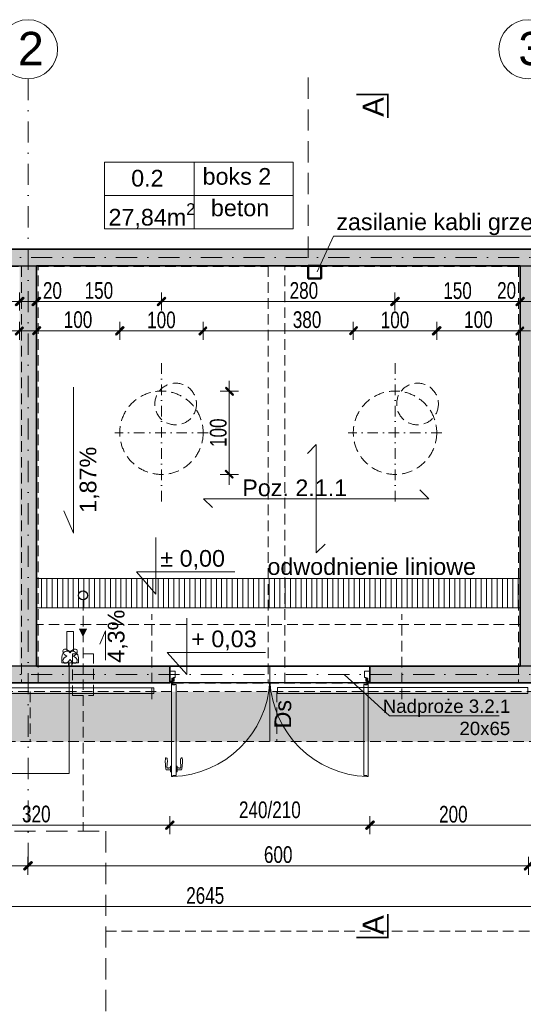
# Model space of a CAD drawing. Header units: millimetres. Extents: x 14041 to 23361, y -6349 to 12956.
# Tile 104 of 106: x 20728 to 21332, y 11023 to 12204. Entities that reach past the tile are written whole.
import ezdxf
from ezdxf.enums import TextEntityAlignment as Align

# ---------------------------------------------------------------- set-up
doc = ezdxf.new("R2010")
doc.units = ezdxf.units.MM
for name, pattern in [('DASHDOTX2', [50.8, 25.4, -12.7, 0, -12.7]), ('DASHED', [19.05, 12.7, -6.35]), ('KRESKOWA', [19.05, 12.7, -6.35])]:
    doc.linetypes.add(name, pattern=pattern)
for name, color, linetype, lineweight in [('_s-kan-sanit', 34, 'Continuous', 40), ('_s-woda', 5, 'Continuous', 40), ('A- osie', 2, 'DASHDOTX2', 5), ('A-odnośnik', 2, 'Continuous', 9), ('A-odwodnienie liniowe', 5, 'Continuous', 15), ('A-opisy', 7, 'Continuous', 18), ('A-powierzchnie', 2, 'Continuous', 30), ('A-przerywana', 4, 'KRESKOWA', 5), ('A-rzędne projektowane', 7, 'Continuous', 20), ('A-stolarka', 5, 'Continuous', 15), ('A-stolarka opis', 7, 'Continuous', 9), ('A-wyburzenia', 92, 'DASHED', 5), ('A-WYMIARY', 7, 'Continuous', 9), ('A-wypełnienie', 252, 'Continuous', 9), ('A-ściany projektowane', 5, 'Continuous', 35), ('IS_Odbiornik2', 150, 'Continuous', 5), ('S-kabel_grzejny', 1, 'ZIGZAG', 30), ('S-kan-sanit', 34, 'Continuous', 70), ('S-kan-sanit-rura ochronna', 7, 'Continuous', 30)]:
    doc.layers.add(name, color=color, linetype=linetype, lineweight=lineweight)
doc.styles.add('OP.3', font='arial.ttf', dxfattribs={"height": 16})
doc.styles.get("Standard").update_dxf_attribs({"font": 'arial.ttf'})
doc.styles.add('WYMIARY', font='swisscl.ttf')
doc.linetypes.add('ZIGZAG', pattern='A,0.0001,-0.2,[131,LTYPESHP.SHX,S=0.2,R=0,X=-0.2,Y=0],-0.4,[131,LTYPESHP.SHX,S=0.2,R=180,X=0.2,Y=0],-0.2', length=0.8001)
doc.dimstyles.new('G100', dxfattribs={"dimtxt": 20, "dimasz": 1.55, "dimexe": 1.25, "dimexo": 0.625, "dimgap": 3, "dimtad": 1, "dimdec": 1, "dimrnd": 0.5, "dimzin": 9, "dimtxsty": 'WYMIARY', "dimblk": 'W', "dimcen": 3, "dimse1": 1, "dimse2": 1, "dimclrd": 256, "dimclrt": 7, "dimadec": 0, "dimazin": 0, "dimtm": 1e-09, "dimtfac": 1, "dimtdec": 1, "dimtmove": 0, "dimatfit": 0, "dimldrblk": 'W', "dimfxl": 0, "dimlwd": 9, "dimarcsym": 0})

# ---------------------------------------------------------------- blocks, each defined once
blk = doc.blocks.new('W')
at = {"layer": 'A-WYMIARY'}
h = blk.add_hatch(color=256, dxfattribs=at)
h.paths.add_polyline_path([(0, 0.76), (0, 0), (0.65, 0), (2.98, 2.33), (2.27, 3.04)])
h.paths.add_polyline_path([(-0.56, 0.21), (-0.76, 0), (0, 0), (0, 0.76)])
h.paths.add_polyline_path([(0, -0.65), (0.15, -0.5), (0.65, 0), (0, 0)])
h.paths.add_polyline_path([(0, 0), (-0.76, 0), (-3.39, -2.62), (-2.68, -3.33), (0, -0.65)])
blk.add_hatch(color=256, dxfattribs=at).paths.add_polyline_path([(-0.76, 0), (-3.39, -2.62), (-2.68, -3.33), (0, -0.65), (0, 0)])
for p, q in [((-8, 0), (8, 0)), ((-0.56, 0.21), (-3.39, -2.62)), ((-0.56, 0.21), (2.27, 3.04)), ((0, -7), (0, 7)), ((0.15, -0.5), (2.98, 2.33)), ((2.27, 3.04), (2.98, 2.33)), ((-3.39, -2.62), (-2.68, -3.33)), ((0.15, -0.5), (-2.68, -3.33))]:
    blk.add_line(p, q, dxfattribs=at)
blk = doc.blocks.new('*D1180')
at = {"layer": 'A-WYMIARY', "lineweight": 9}
blk.add_line((21326.5, 11866.3), (21179.6, 11866.3), dxfattribs=at)
at = {"layer": 'Defpoints', "color": 0}
for p in [(21178, 11866.3), (21328, 11818.7), (21178, 11792.4)]:
    blk.add_point(p, dxfattribs=at)
at = {"layer": 'A-WYMIARY', "linetype": 'ByBlock', "lineweight": 9, "xscale": 1.55, "yscale": 1.55, "zscale": 1.55, "rotation": 180}
blk.add_blockref('W', (21178, 11866.3), dxfattribs=at)
at = {"layer": 'A-WYMIARY', "linetype": 'ByBlock', "lineweight": 9, "xscale": 1.55, "yscale": 1.55, "zscale": 1.55}
blk.add_blockref('W', (21328, 11866.3), dxfattribs=at)
at = {"layer": 'A-WYMIARY', "color": 7, "ltscale": 2, "insert": (21253, 11879.3), "char_height": 20, "attachment_point": 5, "style": 'WYMIARY'}
blk.add_mtext('150', dxfattribs=at)
blk = doc.blocks.new('*D1181')
at = {"layer": 'A-WYMIARY', "lineweight": 9}
blk.add_line((21176.5, 11866.3), (20899.6, 11866.3), dxfattribs=at)
at = {"layer": 'Defpoints', "color": 0}
for p in [(20898, 11877.4), (20898, 11866.3), (21178, 11792.4)]:
    blk.add_point(p, dxfattribs=at)
at = {"layer": 'A-WYMIARY', "linetype": 'ByBlock', "lineweight": 9, "xscale": 1.55, "yscale": 1.55, "zscale": 1.55, "rotation": 180}
blk.add_blockref('W', (20898, 11866.3), dxfattribs=at)
at = {"layer": 'A-WYMIARY', "linetype": 'ByBlock', "lineweight": 9, "xscale": 1.55, "yscale": 1.55, "zscale": 1.55}
blk.add_blockref('W', (21178, 11866.3), dxfattribs=at)
at = {"layer": 'A-WYMIARY', "color": 7, "ltscale": 2, "insert": (21068.8, 11879.5), "char_height": 20, "attachment_point": 5, "style": 'WYMIARY'}
blk.add_mtext('280', dxfattribs=at)
blk = doc.blocks.new('*D1191')
at = {"layer": 'A-WYMIARY', "lineweight": 9}
blk.add_line((20726.5, 11866.3), (20579.6, 11866.3), dxfattribs=at)
at = {"layer": 'Defpoints', "color": 0}
for p in [(20728, 11910.4), (20578, 11866.3), (20578, 11792.4)]:
    blk.add_point(p, dxfattribs=at)
at = {"layer": 'A-WYMIARY', "linetype": 'ByBlock', "lineweight": 9, "xscale": 1.55, "yscale": 1.55, "zscale": 1.55, "rotation": 180}
blk.add_blockref('W', (20578, 11866.3), dxfattribs=at)
at = {"layer": 'A-WYMIARY', "linetype": 'ByBlock', "lineweight": 9, "xscale": 1.55, "yscale": 1.55, "zscale": 1.55}
blk.add_blockref('W', (20728, 11866.3), dxfattribs=at)
at = {"layer": 'A-WYMIARY', "color": 7, "ltscale": 2, "insert": (20653, 11879.5), "char_height": 20, "attachment_point": 5, "style": 'WYMIARY'}
blk.add_mtext('150', dxfattribs=at)
blk = doc.blocks.new('*D1212')
at = {"layer": 'A-WYMIARY', "lineweight": 9}
blk.add_line((21129.6, 11831.2), (21226.5, 11831.2), dxfattribs=at)
at = {"layer": 'Defpoints', "color": 0}
for p in [(21228, 11831.2), (21128, 11708.8), (21228, 11708.8)]:
    blk.add_point(p, dxfattribs=at)
at = {"layer": 'A-WYMIARY', "linetype": 'ByBlock', "lineweight": 9, "xscale": 1.55, "yscale": 1.55, "zscale": 1.55, "rotation": 180}
blk.add_blockref('W', (21128, 11831.2), dxfattribs=at)
at = {"layer": 'A-WYMIARY', "linetype": 'ByBlock', "lineweight": 9, "xscale": 1.55, "yscale": 1.55, "zscale": 1.55}
blk.add_blockref('W', (21228, 11831.2), dxfattribs=at)
at = {"layer": 'A-WYMIARY', "color": 7, "ltscale": 2, "insert": (21178, 11844.2), "char_height": 20, "attachment_point": 5, "style": 'WYMIARY'}
blk.add_mtext('100', dxfattribs=at)
blk = doc.blocks.new('*D1213')
at = {"layer": 'A-WYMIARY', "lineweight": 9}
blk.add_line((21226.5, 11831.2), (20849.6, 11831.2), dxfattribs=at)
at = {"layer": 'Defpoints', "color": 0}
for p in [(20848, 11831.2), (20848, 11709), (21228, 11708.8)]:
    blk.add_point(p, dxfattribs=at)
at = {"layer": 'A-WYMIARY', "linetype": 'ByBlock', "lineweight": 9, "xscale": 1.55, "yscale": 1.55, "zscale": 1.55, "rotation": 180}
blk.add_blockref('W', (20848, 11831.2), dxfattribs=at)
at = {"layer": 'A-WYMIARY', "linetype": 'ByBlock', "lineweight": 9, "xscale": 1.55, "yscale": 1.55, "zscale": 1.55}
blk.add_blockref('W', (21228, 11831.2), dxfattribs=at)
at = {"layer": 'A-WYMIARY', "color": 7, "ltscale": 2, "insert": (21072.6, 11844.5), "char_height": 20, "attachment_point": 5, "style": 'WYMIARY'}
blk.add_mtext('380', dxfattribs=at)
blk = doc.blocks.new('*D1214')
at = {"layer": 'A-WYMIARY', "lineweight": 9}
blk.add_line((20849.6, 11831.2), (20946.5, 11831.2), dxfattribs=at)
at = {"layer": 'Defpoints', "color": 0}
for p in [(20948, 11831.2), (20848, 11709), (20948, 11709)]:
    blk.add_point(p, dxfattribs=at)
at = {"layer": 'A-WYMIARY', "linetype": 'ByBlock', "lineweight": 9, "xscale": 1.55, "yscale": 1.55, "zscale": 1.55, "rotation": 180}
blk.add_blockref('W', (20848, 11831.2), dxfattribs=at)
at = {"layer": 'A-WYMIARY', "linetype": 'ByBlock', "lineweight": 9, "xscale": 1.55, "yscale": 1.55, "zscale": 1.55}
blk.add_blockref('W', (20948, 11831.2), dxfattribs=at)
at = {"layer": 'A-WYMIARY', "color": 7, "ltscale": 2, "insert": (20898, 11844.2), "char_height": 20, "attachment_point": 5, "style": 'WYMIARY'}
blk.add_mtext('100', dxfattribs=at)
blk = doc.blocks.new('*D1245')
at = {"layer": 'A-WYMIARY', "lineweight": 9, "ltscale": 2}
blk.add_line((20589.6, 11238.3), (20906.5, 11238.3), dxfattribs=at)
at = {"layer": 'Defpoints', "color": 0}
for p in [(20588, 11409), (20908, 11409), (20908, 11238.3)]:
    blk.add_point(p, dxfattribs=at)
at = {"layer": 'A-WYMIARY', "linetype": 'ByBlock', "lineweight": 9, "xscale": 1.55, "yscale": 1.55, "zscale": 1.55, "rotation": 180}
blk.add_blockref('W', (20588, 11238.3), dxfattribs=at)
at = {"layer": 'A-WYMIARY', "linetype": 'ByBlock', "lineweight": 9, "xscale": 1.55, "yscale": 1.55, "zscale": 1.55}
blk.add_blockref('W', (20908, 11238.3), dxfattribs=at)
at = {"layer": 'A-WYMIARY', "color": 7, "ltscale": 2, "insert": (20748, 11251.6), "char_height": 20, "attachment_point": 5, "style": 'WYMIARY'}
blk.add_mtext('320', dxfattribs=at)
blk = doc.blocks.new('*D1247')
at = {"layer": 'A-WYMIARY', "lineweight": 9, "ltscale": 2}
blk.add_line((21346.5, 11238.3), (21149.6, 11238.3), dxfattribs=at)
at = {"layer": 'Defpoints', "color": 0}
for p in [(21148, 11409), (21348, 11409), (21148, 11238.3)]:
    blk.add_point(p, dxfattribs=at)
at = {"layer": 'A-WYMIARY', "linetype": 'ByBlock', "lineweight": 9, "xscale": 1.55, "yscale": 1.55, "zscale": 1.55, "rotation": 180}
blk.add_blockref('W', (21148, 11238.3), dxfattribs=at)
at = {"layer": 'A-WYMIARY', "linetype": 'ByBlock', "lineweight": 9, "xscale": 1.55, "yscale": 1.55, "zscale": 1.55}
blk.add_blockref('W', (21348, 11238.3), dxfattribs=at)
at = {"layer": 'A-WYMIARY', "color": 7, "ltscale": 2, "insert": (21248, 11251.3), "char_height": 20, "attachment_point": 5, "style": 'WYMIARY'}
blk.add_mtext('200', dxfattribs=at)
blk = doc.blocks.new('*D1248')
at = {"layer": 'A-WYMIARY', "lineweight": 9, "ltscale": 2}
blk.add_line((21146.5, 11238.3), (20909.6, 11238.3), dxfattribs=at)
at = {"layer": 'Defpoints', "color": 0}
for p in [(20908, 11409), (21148, 11409), (20908, 11238.3)]:
    blk.add_point(p, dxfattribs=at)
at = {"layer": 'A-WYMIARY', "linetype": 'ByBlock', "lineweight": 9, "xscale": 1.55, "yscale": 1.55, "zscale": 1.55, "rotation": 180}
blk.add_blockref('W', (20908, 11238.3), dxfattribs=at)
at = {"layer": 'A-WYMIARY', "linetype": 'ByBlock', "lineweight": 9, "xscale": 1.55, "yscale": 1.55, "zscale": 1.55}
blk.add_blockref('W', (21148, 11238.3), dxfattribs=at)
at = {"layer": 'A-WYMIARY', "color": 7, "ltscale": 2, "insert": (21028, 11256.6), "char_height": 20, "attachment_point": 5, "style": 'WYMIARY'}
blk.add_mtext('240/210', dxfattribs=at)
blk = doc.blocks.new('*D1251')
at = {"layer": 'A-WYMIARY', "lineweight": 9, "ltscale": 2}
blk.add_line((19839.6, 11189.6), (20736.5, 11189.6), dxfattribs=at)
at = {"layer": 'Defpoints', "color": 0}
for p in [(19838, 11409), (20738, 11409), (20738, 11189.6)]:
    blk.add_point(p, dxfattribs=at)
at = {"layer": 'A-WYMIARY', "linetype": 'ByBlock', "lineweight": 9, "xscale": 1.55, "yscale": 1.55, "zscale": 1.55, "rotation": 180}
blk.add_blockref('W', (19838, 11189.6), dxfattribs=at)
at = {"layer": 'A-WYMIARY', "linetype": 'ByBlock', "lineweight": 9, "xscale": 1.55, "yscale": 1.55, "zscale": 1.55}
blk.add_blockref('W', (20738, 11189.6), dxfattribs=at)
at = {"layer": 'A-WYMIARY', "color": 7, "ltscale": 2, "insert": (20288, 11202.9), "char_height": 20, "attachment_point": 5, "style": 'WYMIARY'}
blk.add_mtext('900', dxfattribs=at)
blk = doc.blocks.new('*D1252')
at = {"layer": 'A-WYMIARY', "lineweight": 9, "ltscale": 2}
blk.add_line((20739.6, 11189.6), (21336.5, 11189.6), dxfattribs=at)
at = {"layer": 'Defpoints', "color": 0}
for p in [(20738, 11409), (21338, 11409), (21338, 11189.6)]:
    blk.add_point(p, dxfattribs=at)
at = {"layer": 'A-WYMIARY', "linetype": 'ByBlock', "lineweight": 9, "xscale": 1.55, "yscale": 1.55, "zscale": 1.55, "rotation": 180}
blk.add_blockref('W', (20738, 11189.6), dxfattribs=at)
at = {"layer": 'A-WYMIARY', "linetype": 'ByBlock', "lineweight": 9, "xscale": 1.55, "yscale": 1.55, "zscale": 1.55}
blk.add_blockref('W', (21338, 11189.6), dxfattribs=at)
at = {"layer": 'A-WYMIARY', "color": 7, "ltscale": 2, "insert": (21038, 11202.9), "char_height": 20, "attachment_point": 5, "style": 'WYMIARY'}
blk.add_mtext('600', dxfattribs=at)
blk = doc.blocks.new('*D1253')
at = {"layer": 'A-WYMIARY', "lineweight": 9, "ltscale": 2}
blk.add_line((21339.6, 11189.6), (21936.5, 11189.6), dxfattribs=at)
at = {"layer": 'Defpoints', "color": 0}
for p in [(21338, 11409), (21938, 11409), (21938, 11189.6)]:
    blk.add_point(p, dxfattribs=at)
at = {"layer": 'A-WYMIARY', "linetype": 'ByBlock', "lineweight": 9, "xscale": 1.55, "yscale": 1.55, "zscale": 1.55, "rotation": 180}
blk.add_blockref('W', (21338, 11189.6), dxfattribs=at)
at = {"layer": 'A-WYMIARY', "linetype": 'ByBlock', "lineweight": 9, "xscale": 1.55, "yscale": 1.55, "zscale": 1.55}
blk.add_blockref('W', (21938, 11189.6), dxfattribs=at)
at = {"layer": 'A-WYMIARY', "color": 7, "ltscale": 2, "insert": (21638, 11202.9), "char_height": 20, "attachment_point": 5, "style": 'WYMIARY'}
blk.add_mtext('600', dxfattribs=at)
blk = doc.blocks.new('*D1255')
at = {"layer": 'A-WYMIARY', "lineweight": 9}
blk.add_line((22271.5, 11140.9), (19629.6, 11140.9), dxfattribs=at)
at = {"layer": 'Defpoints', "color": 0}
for p in [(19628, 11409), (22273, 11409.5), (19628, 11140.9)]:
    blk.add_point(p, dxfattribs=at)
at = {"layer": 'A-WYMIARY', "linetype": 'ByBlock', "lineweight": 9, "xscale": 1.55, "yscale": 1.55, "zscale": 1.55, "rotation": 180}
blk.add_blockref('W', (19628, 11140.9), dxfattribs=at)
at = {"layer": 'A-WYMIARY', "linetype": 'ByBlock', "lineweight": 9, "xscale": 1.55, "yscale": 1.55, "zscale": 1.55}
blk.add_blockref('W', (22273, 11140.9), dxfattribs=at)
at = {"layer": 'A-WYMIARY', "color": 7, "ltscale": 2, "insert": (20950.5, 11153.9), "char_height": 20, "attachment_point": 5, "style": 'WYMIARY'}
blk.add_mtext('2645', dxfattribs=at)
blk = doc.blocks.new('*D1344')
at = {"layer": 'A-WYMIARY', "lineweight": 9, "ltscale": 2}
blk.add_line((20749.6, 11866.3), (20896.5, 11866.3), dxfattribs=at)
at = {"layer": 'Defpoints', "color": 0}
for p in [(20748, 11909), (20898, 11877.4), (20898, 11866.3)]:
    blk.add_point(p, dxfattribs=at)
at = {"layer": 'A-WYMIARY', "linetype": 'ByBlock', "lineweight": 9, "xscale": 1.55, "yscale": 1.55, "zscale": 1.55, "rotation": 180}
blk.add_blockref('W', (20748, 11866.3), dxfattribs=at)
at = {"layer": 'A-WYMIARY', "linetype": 'ByBlock', "lineweight": 9, "xscale": 1.55, "yscale": 1.55, "zscale": 1.55}
blk.add_blockref('W', (20898, 11866.3), dxfattribs=at)
at = {"layer": 'A-WYMIARY', "color": 7, "ltscale": 2, "insert": (20823, 11879.5), "char_height": 20, "attachment_point": 5, "style": 'WYMIARY'}
blk.add_mtext('150', dxfattribs=at)
blk = doc.blocks.new('*D1345')
at = {"layer": 'A-WYMIARY', "lineweight": 9, "ltscale": 2}
blk.add_line((20846.5, 11831.2), (20749.6, 11831.2), dxfattribs=at)
at = {"layer": 'Defpoints', "color": 0}
for p in [(20748, 11831.2), (20748, 11708.8), (20848, 11708.8)]:
    blk.add_point(p, dxfattribs=at)
at = {"layer": 'A-WYMIARY', "linetype": 'ByBlock', "lineweight": 9, "xscale": 1.55, "yscale": 1.55, "zscale": 1.55, "rotation": 180}
blk.add_blockref('W', (20748, 11831.2), dxfattribs=at)
at = {"layer": 'A-WYMIARY', "linetype": 'ByBlock', "lineweight": 9, "xscale": 1.55, "yscale": 1.55, "zscale": 1.55}
blk.add_blockref('W', (20848, 11831.2), dxfattribs=at)
at = {"layer": 'A-WYMIARY', "color": 7, "ltscale": 2, "insert": (20798, 11844.5), "char_height": 20, "attachment_point": 5, "style": 'WYMIARY'}
blk.add_mtext('100', dxfattribs=at)
blk = doc.blocks.new('*D1346')
at = {"layer": 'A-WYMIARY', "lineweight": 9, "ltscale": 2}
for p, q in [((20746.5, 11866.3), (20729.6, 11866.3)), ((20748, 11866.3), (20781.5, 11866.3))]:
    blk.add_line(p, q, dxfattribs=at)
at = {"layer": 'Defpoints', "color": 0}
for p in [(20728, 11944), (20728, 11866.3), (20748, 11743.9)]:
    blk.add_point(p, dxfattribs=at)
at = {"layer": 'A-WYMIARY', "linetype": 'ByBlock', "lineweight": 9, "xscale": 1.55, "yscale": 1.55, "zscale": 1.55, "rotation": 180}
blk.add_blockref('W', (20728, 11866.3), dxfattribs=at)
at = {"layer": 'A-WYMIARY', "linetype": 'ByBlock', "lineweight": 9, "xscale": 1.55, "yscale": 1.55, "zscale": 1.55}
blk.add_blockref('W', (20748, 11866.3), dxfattribs=at)
at = {"layer": 'A-WYMIARY', "color": 7, "ltscale": 2, "insert": (20767.3, 11879.5), "char_height": 20, "attachment_point": 5, "style": 'WYMIARY'}
blk.add_mtext('20', dxfattribs=at)
blk = doc.blocks.new('*D1347')
at = {"layer": 'A-WYMIARY', "lineweight": 9, "ltscale": 2}
blk.add_line((20726.5, 11831.2), (20629.6, 11831.2), dxfattribs=at)
at = {"layer": 'Defpoints', "color": 0}
for p in [(20728, 11909), (20628, 11831.2), (20628, 11708.8)]:
    blk.add_point(p, dxfattribs=at)
at = {"layer": 'A-WYMIARY', "linetype": 'ByBlock', "lineweight": 9, "xscale": 1.55, "yscale": 1.55, "zscale": 1.55, "rotation": 180}
blk.add_blockref('W', (20628, 11831.2), dxfattribs=at)
at = {"layer": 'A-WYMIARY', "linetype": 'ByBlock', "lineweight": 9, "xscale": 1.55, "yscale": 1.55, "zscale": 1.55}
blk.add_blockref('W', (20728, 11831.2), dxfattribs=at)
at = {"layer": 'A-WYMIARY', "color": 7, "ltscale": 2, "insert": (20678, 11844.5), "char_height": 20, "attachment_point": 5, "style": 'WYMIARY'}
blk.add_mtext('100', dxfattribs=at)
blk = doc.blocks.new('*D1352')
at = {"layer": 'A-WYMIARY', "lineweight": 9, "ltscale": 2}
blk.add_line((21229.6, 11831.2), (21326.5, 11831.2), dxfattribs=at)
at = {"layer": 'Defpoints', "color": 0}
for p in [(21228, 11842.1), (21328, 11842.1), (21328, 11831.2)]:
    blk.add_point(p, dxfattribs=at)
at = {"layer": 'A-WYMIARY', "linetype": 'ByBlock', "lineweight": 9, "xscale": 1.55, "yscale": 1.55, "zscale": 1.55, "rotation": 180}
blk.add_blockref('W', (21228, 11831.2), dxfattribs=at)
at = {"layer": 'A-WYMIARY', "linetype": 'ByBlock', "lineweight": 9, "xscale": 1.55, "yscale": 1.55, "zscale": 1.55}
blk.add_blockref('W', (21328, 11831.2), dxfattribs=at)
at = {"layer": 'A-WYMIARY', "color": 7, "ltscale": 2, "insert": (21278, 11844.5), "char_height": 20, "attachment_point": 5, "style": 'WYMIARY'}
blk.add_mtext('100', dxfattribs=at)
blk = doc.blocks.new('*D1353')
at = {"layer": 'A-WYMIARY', "lineweight": 9, "ltscale": 2}
for p, q in [((21328, 11866.3), (21297.6, 11866.3)), ((21329.6, 11866.3), (21346.5, 11866.3))]:
    blk.add_line(p, q, dxfattribs=at)
at = {"layer": 'Defpoints', "color": 0}
for p in [(21348, 11944), (21328, 11877.1), (21348, 11866.3)]:
    blk.add_point(p, dxfattribs=at)
at = {"layer": 'A-WYMIARY', "linetype": 'ByBlock', "lineweight": 9, "xscale": 1.55, "yscale": 1.55, "zscale": 1.55, "rotation": 180}
blk.add_blockref('W', (21328, 11866.3), dxfattribs=at)
at = {"layer": 'A-WYMIARY', "linetype": 'ByBlock', "lineweight": 9, "xscale": 1.55, "yscale": 1.55, "zscale": 1.55}
blk.add_blockref('W', (21348, 11866.3), dxfattribs=at)
at = {"layer": 'A-WYMIARY', "color": 7, "ltscale": 2, "insert": (21311.8, 11879.5), "char_height": 20, "attachment_point": 5, "style": 'WYMIARY'}
blk.add_mtext('20', dxfattribs=at)
blk = doc.blocks.new('*D1421')
at = {"layer": 'A-WYMIARY', "lineweight": 9}
blk.add_line((20979.4, 11757.4), (20979.4, 11660.5), dxfattribs=at)
at = {"layer": 'Defpoints', "color": 0}
for p in [(20898, 11759), (20898, 11659), (20979.4, 11659)]:
    blk.add_point(p, dxfattribs=at)
at = {"layer": 'A-WYMIARY', "linetype": 'ByBlock', "lineweight": 9, "xscale": 1.55, "yscale": 1.55, "zscale": 1.55}
for p, rotation in [((20979.4, 11759), 90), ((20979.4, 11659), 270)]:
    blk.add_blockref('W', p, dxfattribs=dict(at, rotation=rotation))
at = {"layer": 'A-WYMIARY', "color": 7, "ltscale": 2, "insert": (20966.2, 11709), "char_height": 20, "attachment_point": 5, "rotation": 90, "style": 'WYMIARY'}
blk.add_mtext('100', dxfattribs=at)
blk = doc.blocks.new('4_TypRysWodKan_ZaworCzerpalnyZeZlaczkaZ_088394a1-a405-4821-b31a-426c5eedcb47_Normal')
at = {"layer": 'IS_Odbiornik2', "lineweight": -2}
for points in [[(-0.005, 0.04), (-0.005, 0.05), (0.005, 0.05), (0.005, 0.04)], [(-0.01, -0.055), (0.01, -0.055), (0.01, 0.005), (-0.01, 0.005)]]:
    blk.add_lwpolyline(points, close=True, dxfattribs=at)
for points, knots in [([(-0.025, 0.025), (-0.025, 0.035), (-0.025, 0.04), (-0.025, 0.04), (0.01, 0.04), (-0.01, 0.04), (0.025, 0.04), (0.025, 0.04), (0.025, 0.035), (0.025, 0.025), (0.025, 0.01), (0.02, 0.005), (0.005, 0.005), (-0.025, 0.005), (0.025, 0.005), (-0.005, 0.005), (-0.015, 0.005), (-0.025, 0.01), (-0.025, 0.025)], [0, 0, 0, 0, 1, 1, 1, 2, 2, 2, 3, 3, 3, 4, 4, 4, 5, 5, 5, 6, 6, 6, 6]), ([(0, 0.03), (0.015, 0.055), (0.035, 0.03), (0.01, 0.02), (0.035, 0.005), (0.015, -0.015), (0, 0.01), (-0.015, -0.015), (-0.035, 0.005), (-0.01, 0.02), (-0.035, 0.03), (-0.015, 0.055), (0, 0.03)], [0, 0, 0, 0, 1, 1, 1, 2, 2, 2, 3, 3, 3, 4, 4, 4, 4])]:
    blk.add_open_spline(points, degree=3, knots=knots, dxfattribs=at)

msp = doc.modelspace()

# ---------------------------------------------------------------- hatches: boundary and pattern name
at = {"layer": 'A-odwodnienie liniowe', "transparency": 33554687}
h = msp.add_hatch(dxfattribs=at)
h.set_pattern_fill('ANSI31', color=256, scale=2, angle=135)
h.set_pattern_definition([(90, (1221.664, 20.5), (-6.35, 4e-16), [])])
h.paths.add_polyline_path([(21328.04, 11533.98), (21328.04, 11498.98), (21049.04, 11498.98), (21049.04, 11533.98)])
h.paths.add_polyline_path([(21049.04, 11533.98), (21049.04, 11498.98), (21029.04, 11498.98), (21029.04, 11533.98)])
h.paths.add_polyline_path([(20748.04, 11533.98), (21029.04, 11533.98), (21029.04, 11498.98), (20748.04, 11498.98)])
at = {"layer": 'A-wyburzenia', "lineweight": 5}
h = msp.add_hatch(dxfattribs=at)
h.set_pattern_fill('DASH', color=256, scale=2, angle=90)
h.set_pattern_definition([(90, (5999.448, 0), (-6.35, 6.35), [6.35, -6.35])])
h.paths.add_polyline_path([(19831.04, 11338.48), (21942.04, 11338.48), (21942.04, 11398.48), (19831.04, 11398.48)])
at = {"layer": 'A-wypełnienie', "ltscale": 2, "transparency": 33554687}
h = msp.add_hatch(dxfattribs=at)
h.set_pattern_fill('ANSI33', color=253, scale=2)
h.paths.add_polyline_path([(19828.04, 11408.98), (19988.04, 11408.98), (19988.04, 11428.98), (19848.04, 11428.98), (19848.04, 11908.98), (20288.04, 11909.23), (20728.04, 11908.98), (20728.04, 11428.98), (20588.04, 11428.98), (20588.04, 11408.98), (20908.04, 11408.98), (20908.04, 11428.98), (20748.04, 11428.98), (20748.04, 11908.98), (21328.04, 11908.98), (21328.04, 11428.98), (21148.04, 11428.98), (21148.04, 11408.98), (21348.04, 11408.98), (21348.04, 11908.98), (21928.04, 11908.98), (21928.04, 11408.98), (21948.04, 11408.98), (21948.04, 11928.98), (19828.04, 11928.98)])

# ---------------------------------------------------------------- linework, layer by layer
at = {"layer": '_s-kan-sanit', "linetype": 'KRESKOWA', "lineweight": 15, "ltscale": 2}
msp.add_lwpolyline([(20531.24, 11231.14), (20831.24, 11231.14), (20831.24, 10991.14), (20531.24, 10991.14)], close=True, dxfattribs=at)
at = {"layer": '_s-woda', "linetype": 'KRESKOWA', "lineweight": 15, "ltscale": 2}
msp.add_line((21073.99, 12134.86), (21073.99, 11902.59), dxfattribs=at)
at = {"layer": 'A- osie'}
for p, q in [((20738.04, 12133.35), (20738.04, 11189.64)), ((19571.02, 11918.98), (22290.63, 11918.98)), ((19571.02, 11418.98), (22290.63, 11418.98))]:
    msp.add_line(p, q, dxfattribs=at)
at = {"layer": 'A- osie', "ltscale": 0.5}
for p, q in [((20898.04, 11792.36), (20898.04, 11625.32)), ((21178.04, 11792.36), (21178.04, 11625.32)), ((20954.1, 11708.84), (20841.97, 11708.84)), ((21234.1, 11708.84), (21121.97, 11708.84))]:
    msp.add_line(p, q, dxfattribs=at)
at = {"layer": 'A- osie', "linetype": 'Continuous'}
for centre in [(20738.04, 12168.86), (21338.04, 12168.86)]:
    msp.add_circle(centre, 35.52, dxfattribs=at)
at = {"layer": 'A-odnośnik', "linetype": 'Continuous', "lineweight": 20, "ltscale": 35}
for p, q in [((21084.73, 11902.07), (21104.46, 11944.93)), ((21104.46, 11944.93), (21351.52, 11944.93))]:
    msp.add_line(p, q, dxfattribs=at)
at = {"layer": 'A-odnośnik'}
for p, q in [((20792.48, 11763.77), (20792.48, 11588.43)), ((20792.48, 11588.43), (20781.08, 11615.14)), ((20831.1, 11471.48), (20824.16, 11455.22)), ((20831.1, 11436.41), (20831.1, 11471.48))]:
    msp.add_line(p, q, dxfattribs=at)
at = {"layer": 'A-odnośnik', "lineweight": 15, "ltscale": 2}
for p, q in [((20787.56, 11432.95), (20787.56, 11300.17)), ((21117.19, 11418.98), (21171.38, 11369.35)), ((21171.38, 11369.35), (21302.94, 11369.35)), ((20417.58, 11300.17), (20787.56, 11300.17))]:
    msp.add_line(p, q, dxfattribs=at)
at = {"layer": 'A-odnośnik'}
for points in [[(21094.14, 11575.37), (21083.54, 11564.77), (21083.54, 11694.76), (21072.93, 11684.15)], [(21207.93, 11640.37), (21218.53, 11629.76), (20948.54, 11629.76), (20959.15, 11619.16)]]:
    msp.add_lwpolyline(points, dxfattribs=at)
at = {"layer": 'A-odwodnienie liniowe'}
for p, q in [((21328.04, 11533.98), (20748.04, 11533.98)), ((21328.04, 11498.98), (20748.04, 11498.98))]:
    msp.add_line(p, q, dxfattribs=at)
at = {"layer": 'A-opisy', "ltscale": 2, "const_width": 2}
for points in [[(21131.66, 12114.68), (21169.23, 12114.68), (21169.23, 12086.31)], [(21131.66, 11103.6), (21169.23, 11103.6), (21169.23, 11131.97)]]:
    msp.add_lwpolyline(points, dxfattribs=at)
at = {"layer": 'A-opisy'}
msp.add_lwpolyline([(20829.6, 12033.37), (21055.85, 12033.37), (21055.85, 11953.37), (20829.6, 11953.37), (20829.6, 12033.37), (20829.6, 11993.37), (21055.85, 11993.37), (20937.36, 11993.37), (20937.36, 12033.37), (20937.36, 11953.37)], dxfattribs=at)
at = {"layer": 'A-powierzchnie', "ltscale": 2}
for points in [[(19828.04, 11928.98), (21948.04, 11928.98), (21948.04, 11408.98), (19828.04, 11408.98)], [(19848.04, 11908.98), (21928.04, 11908.98), (21928.04, 11428.98), (19848.04, 11428.98)]]:
    msp.add_lwpolyline(points, close=True, dxfattribs=at)
at = {"layer": 'A-powierzchnie'}
msp.add_lwpolyline([(20748.04, 11428.98), (21328.04, 11428.98), (21328.04, 11908.98), (20748.04, 11908.98)], close=True, dxfattribs=at)
at = {"layer": 'A-przerywana'}
for centre in [(20898.04, 11708.98), (21178.04, 11708.98)]:
    msp.add_circle(centre, 50, dxfattribs=at)
at = {"layer": 'A-rzędne projektowane'}
for points in [[(20891.36, 11583.17), (20891.36, 11515.56), (20868.04, 11542.1), (20985.86, 11542.1)], [(20928.37, 11486.59), (20928.37, 11418.98), (20905.05, 11445.52), (21022.87, 11445.52)]]:
    msp.add_lwpolyline(points, dxfattribs=at)
at = {"layer": 'A-stolarka', "ltscale": 2}
msp.add_line((21028.04, 11428.98), (21028.04, 11338.48), dxfattribs=at)
at = {"layer": 'A-stolarka'}
for p, q in [((20904.62, 11308.04), (20905.09, 11315.54)), ((20921.19, 11308.04), (20920.72, 11315.54)), ((20908.93, 11304.5), (20904.61, 11304.5)), ((20908.93, 11307.02), (20907.15, 11307.02)), ((20908.93, 11302.76), (20908.93, 11308.76)), ((20910.21, 11309.12), (20909.29, 11309.12)), ((20910.21, 11302.4), (20909.29, 11302.4)), ((20915.61, 11309.12), (20916.52, 11309.12)), ((20915.61, 11302.4), (20916.52, 11302.4)), ((20916.88, 11302.76), (20916.88, 11308.76)), ((20916.88, 11307.02), (20918.66, 11307.02)), ((20916.88, 11304.5), (20921.2, 11304.5))]:
    msp.add_line(p, q, dxfattribs=at)
for points in [[(20910.44, 11410.98), (20908.04, 11410.98), (20908.04, 11423.22), (20914.25, 11423.22, -0.4142136), (20914.64, 11422.83), (20914.64, 11415.54), (20912.48, 11415.54), (20912.48, 11415.06), (20913.2, 11415.06), (20913.2, 11414.58), (20910.44, 11414.58), (20910.44, 11410.98)], [(21145.64, 11410.98), (21148.04, 11410.98), (21148.04, 11423.22), (21141.82, 11423.22, 0.4142136), (21141.44, 11422.83), (21141.44, 11415.54), (21143.6, 11415.54), (21143.6, 11415.06), (21142.88, 11415.06), (21142.88, 11414.58), (21145.64, 11414.58), (21145.64, 11410.98)], [(20914.16, 11406.9), (20915.21, 11406.9, -0.4142136), (20915.6, 11406.51), (20915.61, 11298.34, -0.4142136), (20915.22, 11297.96), (20911.65, 11297.96), (20911.65, 11296.52), (20910.59, 11296.52, -0.4142136), (20910.21, 11296.9), (20910.2, 11407.95, -0.4142136), (20910.58, 11408.34), (20911.4, 11408.34)], [(21141.92, 11406.9), (21140.86, 11406.9, 0.4142136), (21140.48, 11406.51), (21140.47, 11298.34, 0.4142136), (21140.85, 11297.96), (21144.43, 11297.96), (21144.43, 11296.52), (21145.48, 11296.52, 0.4142136), (21145.87, 11296.9), (21145.88, 11407.95, 0.4142136), (21145.49, 11408.34), (21144.68, 11408.34)]]:
    msp.add_lwpolyline(points, format="xyb", dxfattribs=at)
for points in [[(20911.19, 11409.31, -5.3039298), (20911.4, 11409.84), (20911.4, 11407.14, 0.4142136), (20912, 11406.54), (20914.16, 11406.54), (20914.16, 11406.9), (20912, 11406.9, -0.4142136), (20911.76, 11407.14), (20911.76, 11409.84, 4.4335895), (20911.34, 11408.95)], [(20910.44, 11411.34), (20912.6, 11411.34, 1.297393), (20912.84, 11411.57), (20912.84, 11414.58), (20913.2, 11414.58), (20913.2, 11410.98), (20910.44, 11410.98)], [(21144.88, 11409.31, 5.3039298), (21144.68, 11409.84), (21144.68, 11407.14, -0.4142136), (21144.08, 11406.54), (21141.92, 11406.54), (21141.92, 11406.9), (21144.08, 11406.9, 0.4142136), (21144.32, 11407.14), (21144.32, 11409.84, -4.4335895), (21144.74, 11408.95)], [(21145.64, 11411.34), (21143.47, 11411.34, -1.297393), (21143.24, 11411.57), (21143.24, 11414.58), (21142.88, 11414.58), (21142.88, 11410.98), (21145.64, 11410.98)]]:
    msp.add_lwpolyline(points, format="xyb", close=True, dxfattribs=at)
for points in [[(20911.76, 11414.22), (20911.76, 11411.58), (20912.12, 11411.58), (20912.12, 11414.58), (20910.8, 11414.58), (20910.8, 11411.58), (20911.4, 11411.58), (20911.4, 11414.22)], [(20911.76, 11411.34), (20911.76, 11414.22), (20911.4, 11414.22), (20911.4, 11411.34)], [(20911.4, 11410.98), (20911.4, 11410.67)], [(20911.76, 11409.84), (20911.76, 11410.98)], [(21144.32, 11414.22), (21144.32, 11411.58), (21143.96, 11411.58), (21143.96, 11414.58), (21145.28, 11414.58), (21145.28, 11411.58), (21144.68, 11411.58), (21144.68, 11414.22)], [(21144.32, 11411.34), (21144.32, 11414.22), (21144.68, 11414.22), (21144.68, 11411.34)], [(21144.32, 11409.84), (21144.32, 11410.98)], [(21144.68, 11410.98), (21144.68, 11410.67)]]:
    msp.add_lwpolyline(points, dxfattribs=at)
for centre in [(20910.62, 11409.84), (21145.46, 11409.84)]:
    msp.add_circle(centre, 0.78, dxfattribs=at)
for centre, radius, start, end in [((20907.52, 11417.12), 120.67, 271.96006, 357.08077), ((21148.55, 11417.12), 120.67, 182.91923, 268.03994), ((20921.98, 11318.25), 0.888, 18.92464, 90), ((20916.52, 11308.76), 0.36, 0, 90), ((20916.52, 11302.76), 0.36, 270, 0), ((20918.66, 11305.82), 1.2, 58.61185, 90), ((20919.94, 11307.92), 1.26, 238.61185, 5.46502), ((20921.2, 11305.76), 1.26, 270, 0)]:
    msp.add_arc(centre, radius, start, end, dxfattribs=at)
for centre, major_axis, ratio, start_param, end_param in [((20903.83, 11318.25), (0.628, -0.628), 1, 2.3561945, 3.5966935), ((20921.97, 11315.54), (0, -3.6), 0.3470158, 3.1329974, 4.712389), ((20904.61, 11305.76), (0.891, -0.891), 1, 3.9269908, 5.4977871), ((20905.87, 11307.92), (-0.891, -0.891), 1, 5.4024045, 7.61641), ((20907.15, 11305.82), (-0.849, -0.849), 1, 3.9269908, 4.4748174), ((20909.29, 11308.76), (-0.255, -0.255), 1, 3.9269908, 5.4977871), ((20909.29, 11302.76), (0.255, -0.255), 1, 3.9269908, 5.4977871)]:
    msp.add_ellipse(centre, major_axis=major_axis, ratio=ratio, start_param=start_param, end_param=end_param, dxfattribs=at)
at = {"layer": 'A-stolarka', "extrusion": (0, 0, -1)}
msp.add_ellipse((20903.84, 11315.54), major_axis=(0, -3.6), ratio=0.3470158, start_param=3.1329974, end_param=4.712389, dxfattribs=at)
at = {"layer": 'A-stolarka'}
msp.add_open_spline([(20903.35, 11305.76), (20903.29, 11306.18), (20903.01, 11308.01), (20902.87, 11311.27), (20902.4, 11315.13), (20902.82, 11317.54), (20902.99, 11318.54)], degree=3, knots=[0, 0, 0, 0, 1.0606602, 4.6233137, 8.1779813, 10.6999435, 10.6999435, 10.6999435, 10.6999435], dxfattribs=at)
msp.add_spline([(20922.46, 11305.76), (20922.64, 11307.02), (20923, 11311.28), (20923.22, 11315.54), (20922.82, 11318.54)], degree=3, dxfattribs=at)
at = {"layer": 'A-wyburzenia'}
for p, q in [((19831.04, 11398.48), (21942.04, 11398.48)), ((20740.54, 11398.48), (20740.54, 11338.48)), ((21036.54, 11398.48), (21036.54, 11338.48)), ((21942.04, 11338.48), (19831.04, 11338.48))]:
    msp.add_line(p, q, dxfattribs=at)
for points in [[(21928.04, 11408.48), (21949.04, 11408.48), (21949.04, 11929.48), (19824.04, 11929.48), (19824.04, 11408.48), (19845.04, 11408.48)], [(20447.04, 11408.48), (20447.04, 11908.48), (20730.04, 11908.48), (20730.04, 11408.48)], [(20750.04, 11408.48), (20750.04, 11908.48), (21026.04, 11908.48), (21026.04, 11408.48)], [(21046.04, 11408.48), (21046.04, 11908.48), (21326.04, 11908.48), (21326.04, 11408.48)], [(20886.54, 11389.42), (20886.54, 11491.59)], [(21186.04, 11389.42), (21186.04, 11491.59)], [(19845.04, 11408.83), (21928.04, 11408.48)], [(20730.04, 11408.48), (20750.04, 11408.48)], [(21026.04, 11408.48), (21046.04, 11408.48)], [(21326.04, 11408.48), (21346.04, 11408.48)]]:
    msp.add_lwpolyline(points, dxfattribs=at)
for centre in [(20915.04, 11743.42), (21205.04, 11743.42)]:
    msp.add_circle(centre, 25, dxfattribs=at)
at = {"layer": 'A-ściany projektowane'}
for p, q in [((19828.04, 11928.98), (21948.04, 11928.98)), ((21328.04, 11908.98), (20748.04, 11908.98)), ((20748.04, 11908.98), (20748.04, 11428.98)), ((21328.04, 11908.98), (21328.04, 11428.98)), ((20908.04, 11428.98), (20748.04, 11428.98)), ((20908.04, 11428.98), (20908.04, 11408.98)), ((21328.04, 11428.98), (21148.04, 11428.98)), ((21148.04, 11428.98), (21148.04, 11408.98)), ((20588.04, 11408.98), (20908.04, 11408.98)), ((21348.04, 11408.98), (21148.04, 11408.98))]:
    msp.add_line(p, q, dxfattribs=at)
at = {"layer": 'A-ściany projektowane', "linetype": 'KRESKOWA', "lineweight": 15}
msp.add_line((21328.04, 11478.98), (20748.04, 11478.98), dxfattribs=at)
at = {"layer": 'A-ściany projektowane', "lineweight": 15}
for p, q in [((21148.04, 11428.98), (20908.04, 11428.98)), ((21148.04, 11408.98), (20908.04, 11408.98))]:
    msp.add_line(p, q, dxfattribs=at)
for points in [[(20588.85, 11403.14), (20888.85, 11403.14), (20888.85, 11396.14), (20588.85, 11396.14)], [(21037.17, 11403.28), (21337.17, 11403.28), (21337.17, 11396.28), (21037.17, 11396.28)]]:
    msp.add_lwpolyline(points, close=True, dxfattribs=at)
at = {"layer": 'S-kabel_grzejny', "lineweight": 50, "ltscale": 35}
msp.add_lwpolyline([(21073.99, 11908.98), (21089.41, 11908.98), (21089.41, 11894.08), (21073.99, 11894.08)], close=True, dxfattribs=at)
msp.add_lwpolyline([(21073.99, 11908.98), (21089.41, 11908.98), (21089.41, 11894.08), (21073.99, 11894.08)], close=True, dxfattribs=at)
at = {"layer": 'S-kan-sanit', "linetype": 'KRESKOWA', "lineweight": 15}
for p, q in [((20804.04, 11508.48), (20804.04, 11231.14)), ((20831.24, 11111.14), (21438.04, 11111.14))]:
    msp.add_line(p, q, dxfattribs=at)
at = {"layer": 'S-kan-sanit'}
msp.add_lwpolyline([(20804.04, 11473.99, 10, 0, 0), (20804.04, 11463.99, 0, 0, 0)], format="xyseb", dxfattribs=at)
at = {"layer": 'S-kan-sanit', "lineweight": 30, "ltscale": 2}
msp.add_circle((20804.04, 11513.98), 5.5, dxfattribs=at)
at = {"layer": 'S-kan-sanit-rura ochronna', "linetype": 'KRESKOWA', "lineweight": 15}
msp.add_lwpolyline([(20791.54, 11393.98), (20816.54, 11393.98), (20816.54, 11443.98), (20791.54, 11443.98)], close=True, dxfattribs=at)

# ---------------------------------------------------------------- block references
at = {"layer": 'IS_Odbiornik2', "xscale": 397.6696076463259, "yscale": 397.6696076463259, "zscale": 397.6696076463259, "rotation": 180}
msp.add_blockref('4_TypRysWodKan_ZaworCzerpalnyZeZlaczkaZ_088394a1-a405-4821-b31a-426c5eedcb47_Normal', (20788.44, 11448.86), dxfattribs=at)

# ---------------------------------------------------------------- texts
at = {"layer": 'A- osie', "linetype": 'Continuous', "char_height": 40, "attachment_point": 1}
for s, insert in [('2', (20725.93, 12189.78)), ('3', (21325.93, 12189.78))]:
    msp.add_mtext_dynamic_manual_height_columns(s, width=38.5904, gutter_width=12.5, heights=[0], dxfattribs=dict(at, insert=insert))
at = {"layer": 'A-opisy', "transparency": 33554687, "style": 'OP.3'}
msp.add_text('zasilanie kabli grzewczych', height=20, dxfattribs=at).set_placement((21107.7, 11971.96), align=Align.TOP_LEFT)
at = {"layer": 'A-opisy', "char_height": 25, "rotation": 90, "style": 'OP.3'}
for insert, attachment_point in [((21139.29, 12088.02), 1), ((21139.29, 11130.26), 3)]:
    msp.add_mtext('A', dxfattribs=dict(at, insert=insert, attachment_point=attachment_point))
at = {"layer": 'A-opisy', "char_height": 20, "attachment_point": 1, "style": 'OP.3'}
for s, insert, width in [('\\A1;0.2', (20861.74, 12024.28), 123.8468), ('boks 2', (20947.34, 12026.46), 147.3968), ('beton ', (20957.31, 11988.68), 147.3968), ('\\A1;27,84m{\\H0.7x;\\S2^ ;}', (20834.53, 11984.25), 147.3968)]:
    msp.add_mtext(s, dxfattribs=dict(at, insert=insert, width=width))
at = {"layer": 'A-opisy', "ltscale": 2, "char_height": 20, "width": 182.4612, "attachment_point": 1, "rotation": 90, "style": 'OP.3'}
for s, insert in [('{\\fArial|b0|i0|c238|p34; 1,87%}', (20799.96, 11605.18)), ('{\\fArial|b0|i0|c238|p34; 4,3%}', (20833.69, 11425.34))]:
    msp.add_mtext(s, dxfattribs=dict(at, insert=insert))
at = {"layer": 'A-opisy', "insert": (21057.8, 11642.78), "char_height": 20, "attachment_point": 5, "style": 'OP.3'}
msp.add_mtext_dynamic_manual_height_columns('Poz. 2.1.1', width=278.2727, gutter_width=12.5, heights=[0], dxfattribs=at)
at = {"layer": 'A-rzędne projektowane', "char_height": 20, "attachment_point": 1, "style": 'OP.3'}
for s, width, insert in [('%%P 0,00', 115.2505, (20896.7, 11568.32)), ('odwodnienie liniowe ', 254.2872, (21025.1, 11558.48)), ('+ 0,03', 115.2505, (20933.72, 11471.74))]:
    msp.add_mtext_dynamic_manual_height_columns(s, width=width, gutter_width=12.5, heights=[0], dxfattribs=dict(at, insert=insert))
at = {"layer": 'A-rzędne projektowane', "insert": (21316.19, 11389.04), "char_height": 16, "attachment_point": 3, "style": 'OP.3'}
msp.add_mtext('Nadproże 3.2.1\\P20x65', dxfattribs=at)
at = {"layer": 'A-stolarka opis', "insert": (21053.8, 11354.34), "char_height": 20, "width": 12.3968, "attachment_point": 7, "rotation": 90, "style": 'OP.3'}
msp.add_mtext('Ds', dxfattribs=at)

# ---------------------------------------------------------------- dimensions: what is measured, and where the dimension line sits
at = {"layer": 'A-WYMIARY', "ltscale": 2}
for base, p1, p2, picture, middle in [((20728.04, 11866.27), (20748.04, 11743.89), (20728.04, 11944.02), '*D1346', (20767.28, 11866.27)), ((21348.04, 11866.27), (21328.04, 11877.12), (21348.04, 11944.02), '*D1353', (21311.78, 11866.27))]:
    dim = msp.add_linear_dim(base=base, p1=p1, p2=p2, dimstyle='G100', override={"dimtmove": 1}, dxfattribs=at)
    dim.commit()
    dim.dimension.update_dxf_attribs({"geometry": picture, "text_midpoint": middle, "dimtype": 160})
at = {"layer": 'A-WYMIARY'}
dim = msp.add_linear_dim(base=(20578.04, 11866.27), p1=(20728.04, 11910.39), p2=(20578.04, 11792.36), dimstyle='G100', dxfattribs=at)
dim.commit()
dim.dimension.update_dxf_attribs({"geometry": '*D1191', "text_midpoint": (20653.04, 11879.51)})
at = {"layer": 'A-WYMIARY', "ltscale": 2}
for base, p1, p2, picture, middle in [((20628.04, 11831.22), (20728.04, 11908.98), (20628.04, 11708.84), '*D1347', (20678.04, 11844.46)), ((20738.04, 11189.64), (19838.04, 11408.98), (20738.04, 11408.98), '*D1251', (20288.04, 11202.88)), ((20908.04, 11238.34), (20588.04, 11408.98), (20908.04, 11408.98), '*D1245', (20748.04, 11251.6)), ((21338.04, 11189.64), (20738.04, 11408.98), (21338.04, 11408.98), '*D1252', (21038.04, 11202.88)), ((21148.04, 11238.34), (21348.04, 11408.98), (21148.04, 11408.98), '*D1247', (21248.04, 11251.34)), ((21938.04, 11189.64), (21338.04, 11408.98), (21938.04, 11408.98), '*D1253', (21638.04, 11202.88))]:
    dim = msp.add_linear_dim(base=base, p1=p1, p2=p2, dimstyle='G100', override={"dimtmove": 1}, dxfattribs=at)
    dim.commit()
    dim.dimension.update_dxf_attribs({"geometry": picture, "text_midpoint": middle})
for base, p1, p2, picture, middle in [((20898.04, 11866.27), (20748.04, 11908.98), (20898.04, 11877.45), '*D1344', (20823.04, 11879.51)), ((20748.04, 11831.22), (20848.04, 11708.84), (20748.04, 11708.84), '*D1345', (20798.04, 11844.46)), ((21328.04, 11831.22), (21228.04, 11842.07), (21328.04, 11842.07), '*D1352', (21278.04, 11844.46))]:
    dim = msp.add_linear_dim(base=base, p1=p1, p2=p2, dimstyle='G100', dxfattribs=at)
    dim.commit()
    dim.dimension.update_dxf_attribs({"geometry": picture, "text_midpoint": middle})
at = {"layer": 'A-WYMIARY'}
for base, p1, p2, picture, middle in [((20898.04, 11866.27), (21178.04, 11792.36), (20898.04, 11877.45), '*D1181', (21068.83, 11866.27)), ((20848.04, 11831.22), (21228.04, 11708.84), (20848.04, 11708.98), '*D1213', (21072.58, 11831.22))]:
    dim = msp.add_linear_dim(base=base, p1=p1, p2=p2, angle=180, dimstyle='G100', override={"dimtmove": 1}, dxfattribs=at)
    dim.commit()
    dim.dimension.update_dxf_attribs({"geometry": picture, "text_midpoint": middle, "dimtype": 160})
dim = msp.add_linear_dim(base=(21178.04, 11866.27), p1=(21328.04, 11818.71), p2=(21178.04, 11792.36), angle=180, dimstyle='G100', dxfattribs=at)
dim.commit()
dim.dimension.update_dxf_attribs({"geometry": '*D1180', "text_midpoint": (21253.04, 11879.27)})
for base, p1, p2, picture, middle in [((20948.04, 11831.22), (20848.04, 11708.98), (20948.04, 11708.98), '*D1214', (20898.04, 11844.22)), ((21228.04, 11831.22), (21128.04, 11708.84), (21228.04, 11708.84), '*D1212', (21178.04, 11844.22))]:
    dim = msp.add_linear_dim(base=base, p1=p1, p2=p2, angle=180, dimstyle='G100', override={"dimtmove": 1}, dxfattribs=at)
    dim.commit()
    dim.dimension.update_dxf_attribs({"geometry": picture, "text_midpoint": middle})
dim = msp.add_aligned_dim(p1=(20898.04, 11758.98), p2=(20898.04, 11658.98), distance=81.36, dimstyle='G100', override={"dimtxsty": 'WYMIARY', "dimtmove": 1, "dimldrblk": 'W'}, dxfattribs=at)
dim.commit()
dim.dimension.update_dxf_attribs({"geometry": '*D1421', "text_midpoint": (20966.16, 11708.98)})
dim = msp.add_linear_dim(base=(19628.04, 11140.93), p1=(22273.04, 11409.48), p2=(19628.04, 11408.98), dimstyle='G100', override={"dimtxsty": 'WYMIARY', "dimtmove": 1, "dimldrblk": 'W'}, dxfattribs=at)
dim.commit()
dim.dimension.update_dxf_attribs({"geometry": '*D1255', "text_midpoint": (20950.54, 11153.93)})
at = {"layer": 'A-WYMIARY', "ltscale": 2}
dim = msp.add_linear_dim(base=(20908.04, 11238.34), p1=(21148.04, 11408.98), p2=(20908.04, 11408.98), text='<>/210', dimstyle='G100', override={"dimtxsty": 'WYMIARY', "dimtmove": 1}, dxfattribs=at)
dim.commit()
dim.dimension.update_dxf_attribs({"geometry": '*D1248', "text_midpoint": (21028.04, 11256.58)})

doc.saveas('drawing.dxf')
